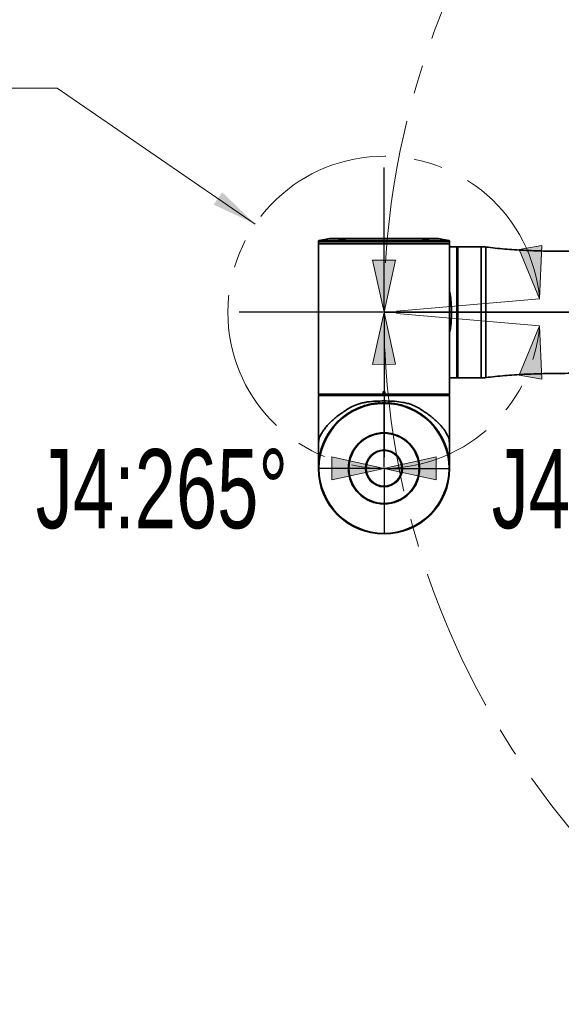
# Model space of a CAD drawing. Header units: millimetres. Extents: x 0 to 840, y 0 to 594.
# Tile 4 of 28: x 84 to 132, y 311 to 398. Entities that reach past the tile are written whole.
import ezdxf

# ---------------------------------------------------------------- set-up
doc = ezdxf.new("R2010")
doc.units = ezdxf.units.MM
doc.linetypes.add('CENTERX2', pattern=[20.32, 12.7, -2.54, 2.54, -2.54])
doc.layers.get('0').update_dxf_attribs({"lineweight": 18})
doc.layers.add('中心线层', color=6, linetype='CENTERX2', lineweight=25)
doc.layers.add('标注层', color=150, linetype='Continuous', lineweight=18)
doc.styles.add('SLDTEXTSTYLE1', font='txt', dxfattribs={"width": 0.7})
doc.dimstyles.new('SLDDIMSTYLE1', dxfattribs={"dimtxt": 7, "dimasz": 4, "dimexe": 0, "dimexo": 0.0625, "dimgap": 1.75, "dimtad": 0, "dimtih": 1, "dimtoh": 1, "dimdec": 0, "dimlfac": 10, "dimrnd": 1e-09, "dimzin": 12, "dimdsep": 46, "dimtxsty": 'SLDTEXTSTYLE1', "dimcen": 0, "dimdle": 8, "dimadec": 0, "dimazin": 3, "dimtfac": 1, "dimtdec": 3, "dimtofl": 0, "dimtmove": 0, "dimatfit": 3, "dimfxl": 1, "dimfrac": 2, "dimtolj": 1, "dimarcsym": 0})

# ---------------------------------------------------------------- blocks, each defined once
blk = doc.blocks.new('块1')
at = {"linetype": 'Continuous'}
blk.add_hatch(color=7, dxfattribs=at).paths.add_polyline_path([(1094.87, 1153.97), (1089.77, 1130.97), (1099.97, 1130.97)], flags=0)
at = {"color": 7, "linetype": 'Continuous', "lineweight": 18}
for p, q in [((1094.87, 1153.97), (1089.77, 1130.97)), ((1099.97, 1130.97), (1094.87, 1153.97)), ((1089.77, 1130.97), (1099.97, 1130.97))]:
    blk.add_line(p, q, dxfattribs=at)
blk = doc.blocks.new('SW_CENTERMARKSYMBOL_0_1')
at = {"layer": '中心线层', "color": 0}
for p, q in [((0, 0.1), (0, 5.8)), ((-0.1, 0), (-5.8, 0)), ((0, 0), (-0.05, 0)), ((0, 0), (0, 0.05)), ((0, 0), (0, -0.05)), ((0, 0), (0.05, 0)), ((0.1, 0), (5.8, 0)), ((0, -0.1), (0, -5.8))]:
    blk.add_line(p, q, dxfattribs=at)
blk = doc.blocks.new('SW_CENTERMARKSYMBOL_2_1')
at = {"layer": '中心线层', "color": 0}
for p, q in [((0, 0.1), (0, 13.85)), ((-0.1, 0), (-13.85, 0)), ((0, 0), (-0.05, 0)), ((0, 0), (0, 0.05)), ((0, 0), (0, -0.05)), ((0, 0), (0.05, 0)), ((0.1, 0), (13.85, 0)), ((0, -0.1), (0, -13.85))]:
    blk.add_line(p, q, dxfattribs=at)
blk = doc.blocks.new('SW_CENTERMARKSYMBOL_3')
at = {"layer": '中心线层', "color": 0}
blk.add_line((-0.1, 0), (-71.65, 0), dxfattribs=at)
blk = doc.blocks.new('*X33')
at = {"layer": '标注层', "linetype": 'Continuous'}
blk.add_hatch(color=0, dxfattribs=at).paths.add_polyline_path([(136.339, 421.995), (133.944, 425.267), (133.012, 424.313)], flags=0)
at = {"layer": '标注层', "color": 0, "linetype": 'Continuous'}
for q in [(117.874, 434.391), (136.339, 421.995)]:
    blk.add_line((123.649, 434.391), q, dxfattribs=at)
at = {"layer": '标注层', "color": 0, "insert": (109.772, 434.391), "char_height": 7, "width": 28.90726, "attachment_point": 5, "style": 'SLDTEXTSTYLE1'}
blk.add_mtext('%%C716', dxfattribs=at)
blk = doc.blocks.new('*X34')
at = {"layer": '标注层', "linetype": 'Continuous'}
blk.add_hatch(color=0, dxfattribs=at).paths.add_polyline_path([(104.579, 379.77), (101.657, 382.583), (100.903, 381.483)], flags=0)
at = {"layer": '标注层', "color": 0, "linetype": 'Continuous'}
for q in [(81.292, 391.782), (104.579, 379.77)]:
    blk.add_line((87.067, 391.782), q, dxfattribs=at)
at = {"layer": '标注层', "color": 0, "insert": (73.218, 391.782), "char_height": 7, "width": 28.79777, "attachment_point": 5, "style": 'SLDTEXTSTYLE1'}
blk.add_mtext('%%C138', dxfattribs=at)

msp = doc.modelspace()

# ---------------------------------------------------------------- linework, layer by layer
at = {"color": 7, "linetype": 'Continuous', "lineweight": 35}
for p, q in [((110.158, 378.212), (110.158, 378.064)), ((110.208, 378.064), (110.158, 378.014)), ((121.758, 378.064), (110.158, 378.064)), ((110.158, 378.014), (110.158, 371.964)), ((121.758, 378.014), (110.158, 378.014)), ((110.208, 378.064), (110.208, 378.064)), ((110.208, 378.064), (121.708, 378.064)), ((111.143, 378.491), (110.239, 378.31)), ((120.754, 378.493), (111.163, 378.493)), ((121.678, 378.31), (120.773, 378.491)), ((121.758, 378.014), (121.708, 378.064)), ((121.708, 378.064), (121.708, 378.064)), ((121.758, 378.064), (121.758, 378.212)), ((121.758, 371.964), (121.758, 378.014)), ((122.388, 377.764), (121.758, 377.764)), ((122.438, 377.714), (122.388, 377.764)), ((122.458, 377.754), (122.458, 371.964)), ((124.558, 377.764), (122.46, 377.764)), ((122.472, 377.765), (122.472, 371.964)), ((110.158, 371.962), (110.158, 371.966)), ((110.158, 371.964), (110.158, 364.714)), ((121.758, 371.966), (121.758, 371.962)), ((121.758, 364.714), (121.758, 371.964)), ((122.472, 371.964), (122.458, 371.964)), ((122.458, 371.964), (122.458, 366.174)), ((122.472, 371.964), (122.472, 366.168)), ((121.758, 366.164), (122.128, 366.164)), ((122.128, 366.164), (122.128, 366.164)), ((122.212, 366.165), (122.388, 366.165)), ((122.398, 366.175), (122.433, 366.209)), ((122.46, 366.164), (124.558, 366.164)), ((115.869, 364.714), (115.872, 364.891)), ((115.872, 364.891), (115.882, 364.891)), ((115.882, 364.891), (115.879, 364.704)), ((115.892, 364.891), (115.888, 364.674)), ((115.957, 364.974), (115.96, 364.974)), ((115.96, 364.964), (115.957, 364.964)), ((115.96, 364.954), (115.957, 364.954)), ((116.028, 364.674), (116.025, 364.891)), ((116.035, 364.891), (116.045, 364.891)), ((116.038, 364.704), (116.035, 364.891)), ((116.045, 364.891), (116.048, 364.714)), ((110.158, 364.714), (110.199, 364.674)), ((110.158, 364.714), (115.869, 364.714)), ((110.208, 364.644), (110.158, 364.594)), ((110.158, 364.594), (110.158, 358.164)), ((121.758, 364.594), (110.158, 364.594)), ((110.199, 364.674), (115.878, 364.674)), ((110.208, 364.644), (110.208, 364.644)), ((110.208, 364.644), (121.708, 364.644)), ((110.208, 364.644), (121.708, 364.644)), ((110.356, 364.674), (110.356, 364.644)), ((115.879, 364.704), (115.878, 364.674)), ((115.888, 364.674), (115.878, 364.674)), ((116.028, 364.674), (115.888, 364.674)), ((116.038, 364.674), (116.028, 364.674)), ((116.038, 364.674), (116.038, 364.704)), ((116.038, 364.674), (121.718, 364.674)), ((116.048, 364.714), (121.758, 364.714)), ((121.561, 364.644), (121.561, 364.674)), ((121.708, 364.644), (121.708, 364.644)), ((121.713, 364.638), (121.748, 364.604)), ((121.718, 364.674), (121.758, 364.714)), ((121.758, 364.417), (121.758, 364.417)), ((121.758, 364.334), (121.758, 364.334)), ((121.758, 364.334), (121.758, 364.334)), ((121.758, 358.164), (121.758, 364.334)), ((115.459, 363.954), (115.459, 363.943)), ((115.459, 363.954), (115.618, 363.954)), ((116.301, 363.954), (116.458, 363.954)), ((116.458, 363.943), (116.458, 363.954))]:
    msp.add_line(p, q, dxfattribs=at)
at = {"color": 8, "linetype": 'Continuous', "lineweight": 35}
for p, q in [((120.06, 378.212), (110.158, 378.212)), ((110.239, 378.31), (121.678, 378.31)), ((120.773, 378.491), (111.143, 378.491)), ((121.758, 378.212), (120.06, 378.212)), ((124.558, 377.764), (124.558, 371.964)), ((121.758, 371.987), (121.758, 371.964)), ((124.958, 371.964), (124.958, 366.192)), ((121.758, 364.334), (121.758, 364.334)), ((115.938, 363.964), (115.958, 363.964))]:
    msp.add_line(p, q, dxfattribs=at)
at = {"color": 7, "linetype": 'CENTERX2', "lineweight": 18}
for p in [(129.706, 373.167), (129.706, 370.761)]:
    msp.add_line(p, (115.959, 371.964), dxfattribs=at)
at = {"color": 7, "linetype": 'Continuous', "lineweight": 35}
for points in [[(122.388, 366.165), (122.388, 366.189), (122.388, 366.249), (122.388, 366.344), (122.388, 366.473), (122.388, 366.636), (122.388, 366.831), (122.388, 367.058), (122.388, 367.314), (122.388, 367.599), (122.388, 367.911), (122.388, 368.247), (122.388, 368.606), (122.388, 368.985), (122.388, 369.383), (122.388, 369.796), (122.388, 370.223), (122.388, 370.66), (122.388, 371.105), (122.388, 371.556), (122.388, 372.009), (122.388, 372.462), (122.388, 372.911), (122.388, 373.355), (122.388, 373.79), (122.388, 374.215), (122.388, 374.625), (122.388, 375.019), (122.388, 375.395), (122.388, 375.75), (122.388, 376.081), (122.388, 376.387), (122.388, 376.667), (122.388, 376.918), (122.388, 377.138), (122.388, 377.327), (122.388, 377.483), (122.388, 377.605), (122.388, 377.693), (122.388, 377.746), (122.388, 377.764)], [(122.438, 366.215), (122.438, 366.238), (122.438, 366.297), (122.438, 366.39), (122.438, 366.518), (122.438, 366.679), (122.438, 366.872), (122.438, 367.096), (122.438, 367.35), (122.438, 367.632), (122.438, 367.94), (122.438, 368.273), (122.438, 368.629), (122.438, 369.005), (122.438, 369.399), (122.438, 369.809), (122.438, 370.232), (122.438, 370.666), (122.438, 371.107), (122.438, 371.554), (122.438, 372.003), (122.438, 372.452), (122.438, 372.899), (122.438, 373.339), (122.438, 373.771), (122.438, 374.192), (122.438, 374.599), (122.438, 374.99), (122.438, 375.363), (122.438, 375.715), (122.438, 376.044), (122.438, 376.348), (122.438, 376.625), (122.438, 376.874), (122.438, 377.093), (122.438, 377.28), (122.438, 377.435), (122.438, 377.557), (122.438, 377.644), (122.438, 377.697), (122.438, 377.714)], [(122.438, 366.215), (122.438, 366.238), (122.438, 366.297), (122.438, 366.39), (122.438, 366.518), (122.438, 366.679), (122.438, 366.872), (122.438, 367.096), (122.438, 367.35), (122.438, 367.632), (122.438, 367.94), (122.438, 368.273), (122.438, 368.629), (122.438, 369.005), (122.438, 369.399), (122.438, 369.809), (122.438, 370.232), (122.438, 370.666), (122.438, 371.107), (122.438, 371.554), (122.438, 372.003), (122.438, 372.452), (122.438, 372.899), (122.438, 373.339), (122.438, 373.771), (122.438, 374.192), (122.438, 374.599), (122.438, 374.99), (122.438, 375.363), (122.438, 375.715), (122.438, 376.044), (122.438, 376.348), (122.438, 376.625), (122.438, 376.874), (122.438, 377.093), (122.438, 377.28), (122.438, 377.435), (122.438, 377.557), (122.438, 377.644), (122.438, 377.697), (122.438, 377.714)], [(122.472, 371.964), (123.515, 371.964), (124.558, 371.964)], [(115.957, 364.964), (115.957, 364.964), (115.957, 364.965), (115.957, 364.966), (115.957, 364.967), (115.957, 364.969), (115.957, 364.97), (115.957, 364.972), (115.957, 364.974)], [(115.96, 364.964), (115.96, 364.964), (115.96, 364.965), (115.96, 364.966), (115.96, 364.967), (115.96, 364.969), (115.96, 364.97), (115.96, 364.972), (115.96, 364.974)]]:
    msp.add_lwpolyline(points, dxfattribs=at)
for radius in [5.8, 5.75, 3.15, 3.1, 1.625, 1.575]:
    msp.add_circle((115.958, 358.164), radius, dxfattribs=at)
at = {"color": 7, "linetype": 'CENTERX2', "lineweight": 18}
for centre, radius, start, end in [((187.559, 371.964), 71.6, 20, 340), ((115.959, 371.964), 13.8, 5, 355)]:
    msp.add_arc(centre, radius, start, end, dxfattribs=at)
at = {"color": 7, "linetype": 'Continuous', "lineweight": 35}
for centre, radius, start, end in [((110.258, 378.212), 0.1, 101.30993, 180), ((111.163, 378.393), 0.1, 90, 101.30993), ((120.754, 378.393), 0.1, 78.69007, 90), ((121.658, 378.212), 0.1, 0, 78.69007), ((115.887, 364.747), 0.144, 88.00516, 91.99484), ((115.957, 364.89), 0.0646, 90, 179), ((115.59, 364.959), 0.367, 359.27732, 0.81101), ((114.832, 364.96), 1.128, 359.6996, 0.19882), ((115.96, 364.89), 0.0646, 1, 90), ((116.03, 364.747), 0.144, 88.00443, 91.99557), ((115.958, 358.164), 5.775, 94.96454, 172.90191), ((115.958, 358.164), 5.775, 337.5, 85.03546)]:
    msp.add_arc(centre, radius, start, end, dxfattribs=at)
msp.add_ellipse((115.958, 359.474), major_axis=(0, 331.709), ratio=0.017485, start_param=4.727291, end_param=4.727823, dxfattribs=at)
for points, knots in [([(112.069, 378.416), (112.103, 378.424), (112.171, 378.44), (112.298, 378.461), (112.401, 378.473), (112.472, 378.477), (112.518, 378.477), (112.555, 378.475), (112.59, 378.469), (112.604, 378.455), (112.572, 378.433), (112.496, 378.408), (112.387, 378.384), (112.262, 378.364), (112.158, 378.354), (112.087, 378.35), (112.041, 378.35), (112.004, 378.352), (111.969, 378.357), (111.955, 378.37), (111.986, 378.391), (112.042, 378.407), (112.069, 378.416)], [0, 0, 0, 0, 0.082044, 0.164025, 0.24598, 0.287226, 0.328367, 0.369704, 0.41082, 0.492962, 0.575047, 0.657159, 0.739235, 0.821307, 0.903363, 0.94445, 0.98578, 1.026946, 1.068186, 1.150193, 1.232259, 1.314371, 1.314371, 1.314371, 1.314371]), ([(112.083, 378.402), (112.056, 378.394), (112.002, 378.378), (111.989, 378.364), (111.982, 378.358)], [0, 0, 0, 0, 0.0556398, 0.1112191, 0.1112191, 0.1112191, 0.1112191]), ([(112.578, 378.444), (112.577, 378.449), (112.574, 378.457), (112.542, 378.462), (112.508, 378.464), (112.464, 378.464), (112.396, 378.46), (112.299, 378.448), (112.179, 378.427), (112.115, 378.411), (112.083, 378.402)], [0, 0, 0, 0, 0.0729423, 0.1164354, 0.160065, 0.2036359, 0.2471868, 0.333951, 0.4209008, 0.5079971, 0.5079971, 0.5079971, 0.5079971]), ([(119.413, 378.477), (119.429, 378.477), (119.46, 378.476), (119.535, 378.471), (119.639, 378.458), (119.763, 378.436), (119.867, 378.412), (119.937, 378.387), (119.963, 378.367), (119.942, 378.356), (119.903, 378.351), (119.863, 378.35), (119.814, 378.351), (119.74, 378.356), (119.635, 378.367), (119.511, 378.387), (119.407, 378.412), (119.337, 378.437), (119.312, 378.458), (119.332, 378.471), (119.371, 378.476), (119.399, 378.477), (119.413, 378.477)], [0, 0, 0, 0, 0.041218, 0.082539, 0.164578, 0.246597, 0.328598, 0.410612, 0.492662, 0.574755, 0.615859, 0.657268, 0.698686, 0.73981, 0.821948, 0.90404, 0.986064, 1.068046, 1.150023, 1.232016, 1.273339, 1.314524, 1.314524, 1.314524, 1.314524]), ([(119.423, 378.464), (119.41, 378.464), (119.383, 378.463), (119.366, 378.46), (119.358, 378.459)], [0, 0, 0, 0, 0.03281219, 0.06575544, 0.06575544, 0.06575544, 0.06575544]), ([(119.935, 378.355), (119.935, 378.355), (119.943, 378.359), (119.915, 378.375), (119.854, 378.398), (119.754, 378.423), (119.637, 378.445), (119.538, 378.458), (119.468, 378.463), (119.438, 378.464), (119.423, 378.464)], [0, 0, 0, 0, 0.0012411, 0.0896811, 0.1781418, 0.2666108, 0.3550295, 0.4433813, 0.4878507, 0.532203, 0.532203, 0.532203, 0.532203]), ([(122.472, 377.764), (122.47, 377.762), (122.465, 377.757), (122.461, 377.752), (122.458, 377.75)], [0, 0, 0, 0, 0.00997845, 0.0199517, 0.0199517, 0.0199517, 0.0199517]), ([(124.961, 377.736), (124.894, 377.745), (124.76, 377.762), (124.626, 377.764), (124.558, 377.764)], [0, 0, 0, 0, 0.2017721, 0.4036636, 0.4036636, 0.4036636, 0.4036636]), ([(132.763, 377.361), (132.408, 377.36), (131.501, 377.359), (130.025, 377.381), (128.332, 377.44), (126.636, 377.541), (125.513, 377.672), (124.958, 377.736)], [0, 0, 0, 0, 1.063532, 2.722671, 4.428769, 6.143724, 7.818978, 7.818978, 7.818978, 7.818978]), ([(121.917, 371.964), (121.916, 372.116), (121.913, 372.423), (121.891, 372.875), (121.847, 373.317), (121.804, 373.628), (121.764, 373.787), (121.758, 373.808)], [0, 0, 0, 0, 0.448671, 0.905289, 1.338763, 1.787603, 1.854836, 1.854836, 1.854836, 1.854836]), ([(121.758, 371.964), (121.764, 371.964), (121.776, 371.964), (121.817, 371.964), (121.866, 371.964), (121.9, 371.964), (121.917, 371.964)], [0, 0, 0, 0, 0.0447454, 0.0886033, 0.1232373, 0.1588821, 0.1588821, 0.1588821, 0.1588821]), ([(121.758, 370.143), (121.791, 370.302), (121.851, 370.598), (121.89, 371.06), (121.913, 371.507), (121.916, 371.812), (121.917, 371.964)], [0, 0, 0, 0, 0.503461, 0.932488, 1.384934, 1.832183, 1.832183, 1.832183, 1.832183]), ([(124.558, 371.964), (124.625, 371.964), (124.759, 371.964), (124.892, 371.964), (124.958, 371.964)], [0, 0, 0, 0, 0.1999879, 0.4000035, 0.4000035, 0.4000035, 0.4000035]), ([(122.128, 366.164), (122.13, 366.164), (122.132, 366.164), (122.151, 366.164), (122.179, 366.165), (122.201, 366.165), (122.212, 366.165)], [0, 0, 0, 0, 0.02078948, 0.04156897, 0.06230204, 0.08315628, 0.08315628, 0.08315628, 0.08315628]), ([(122.153, 366.164), (122.146, 366.164), (122.132, 366.164), (122.13, 366.164), (122.128, 366.164)], [0, 0, 0, 0, 0.01208168, 0.02424535, 0.02424535, 0.02424535, 0.02424535]), ([(122.398, 366.175), (122.397, 366.173), (122.394, 366.171), (122.391, 366.168), (122.389, 366.166), (122.388, 366.165), (122.388, 366.165), (122.388, 366.165)], [0, 0, 0, 0, 0.00483307, 0.00820753, 0.01070939, 0.01270153, 0.01425145, 0.01425145, 0.01425145, 0.01425145]), ([(122.433, 366.209), (122.434, 366.211), (122.436, 366.213), (122.438, 366.214), (122.438, 366.215)], [0, 0, 0, 0, 0.006596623, 0.00764555, 0.00764555, 0.00764555, 0.00764555]), ([(124.558, 366.164), (124.626, 366.165), (124.76, 366.166), (124.894, 366.183), (124.961, 366.192)], [0, 0, 0, 0, 0.2019018, 0.4036708, 0.4036708, 0.4036708, 0.4036708]), ([(124.958, 366.192), (125.513, 366.256), (126.636, 366.387), (128.332, 366.488), (130.025, 366.547), (131.501, 366.569), (132.408, 366.568), (132.763, 366.567)], [0, 0, 0, 0, 1.675254, 3.390209, 5.096309, 6.755449, 7.818978, 7.818978, 7.818978, 7.818978]), ([(115.872, 364.891), (115.872, 364.897), (115.874, 364.912), (115.884, 364.935), (115.903, 364.957), (115.928, 364.971), (115.947, 364.973), (115.957, 364.974)], [0, 0, 0, 0, 0.0172767, 0.0457813, 0.0743001, 0.1028313, 0.1313827, 0.1313827, 0.1313827, 0.1313827]), ([(115.957, 364.964), (115.948, 364.963), (115.932, 364.962), (115.909, 364.949), (115.892, 364.93), (115.884, 364.909), (115.882, 364.896), (115.882, 364.891)], [0, 0, 0, 0, 0.025119, 0.0502496, 0.0753792, 0.1005096, 0.1157435, 0.1157435, 0.1157435, 0.1157435]), ([(115.96, 364.974), (115.966, 364.974), (115.981, 364.973), (116.005, 364.963), (116.026, 364.945), (116.041, 364.919), (116.044, 364.9), (116.045, 364.891)], [0, 0, 0, 0, 0.017306, 0.0458443, 0.0743682, 0.1028756, 0.1313737, 0.1313737, 0.1313737, 0.1313737]), ([(116.035, 364.891), (116.034, 364.899), (116.032, 364.916), (116.018, 364.938), (115.999, 364.955), (115.979, 364.963), (115.965, 364.964), (115.96, 364.964)], [0, 0, 0, 0, 0.0251282, 0.0502534, 0.0753894, 0.1005131, 0.1157518, 0.1157518, 0.1157518, 0.1157518]), ([(110.16, 359.251), (110.16, 359.31), (110.16, 359.487), (110.16, 359.79), (110.162, 360.106), (110.172, 360.353), (110.185, 360.498), (110.197, 360.669), (110.214, 360.826), (110.262, 360.927), (110.336, 361.049), (110.453, 361.288), (110.625, 361.557), (110.869, 361.877), (111.162, 362.196), (111.502, 362.512), (111.884, 362.815), (112.309, 363.107), (112.764, 363.422), (113.198, 363.672), (113.596, 363.827), (113.935, 363.929), (114.292, 364.006), (114.779, 364.078), (115.4, 364.119), (116.151, 364.128), (116.904, 364.101), (117.529, 364.029), (118.021, 363.919), (118.393, 363.803), (118.749, 363.653), (119.131, 363.443), (119.525, 363.176), (119.938, 362.882), (120.321, 362.591), (120.712, 362.242), (121.086, 361.841), (121.386, 361.422), (121.55, 361.128), (121.621, 360.965), (121.652, 360.921), (121.674, 360.896), (121.701, 360.819), (121.721, 360.671), (121.735, 360.464), (121.749, 360.275), (121.754, 360.067), (121.756, 359.856), (121.757, 359.588), (121.757, 359.386), (121.756, 359.251)], [0, 0, 0, 0, 0.14153, 0.424661, 0.710795, 0.923549, 1.13938, 1.196605, 1.410769, 1.625566, 1.943451, 2.269437, 2.770613, 3.271821, 3.78751, 4.303171, 4.804457, 5.305749, 5.823501, 6.340077, 6.637531, 6.934964, 7.242475, 7.550034, 8.143631, 8.736915, 9.330216, 9.936871, 10.264688, 10.592459, 10.933831, 11.275265, 11.759394, 12.243563, 12.741376, 13.239211, 13.947495, 14.665642, 15.22558, 15.432637, 15.491415, 15.608852, 15.729817, 15.924817, 16.116726, 16.324343, 16.535265, 16.690262, 16.85119, 17.172469, 17.172469, 17.172469, 17.172469]), ([(115.869, 364.714), (115.87, 364.714), (115.871, 364.714), (115.874, 364.713), (115.877, 364.711), (115.879, 364.708), (115.879, 364.705), (115.879, 364.704)], [0, 0, 0, 0, 0.00217748, 0.00434215, 0.00736252, 0.0115501, 0.01582096, 0.01582096, 0.01582096, 0.01582096]), ([(116.038, 364.704), (116.038, 364.706), (116.038, 364.708), (116.041, 364.712), (116.043, 364.713), (116.046, 364.714), (116.047, 364.714), (116.048, 364.714)], [0, 0, 0, 0, 0.0053652, 0.00910729, 0.01187837, 0.01408921, 0.01581034, 0.01581034, 0.01581034, 0.01581034]), ([(121.708, 364.644), (121.709, 364.642), (121.711, 364.641), (121.713, 364.639), (121.713, 364.638)], [0, 0, 0, 0, 0.006053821, 0.007655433, 0.007655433, 0.007655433, 0.007655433]), ([(121.748, 364.604), (121.749, 364.602), (121.752, 364.6), (121.755, 364.597), (121.757, 364.595), (121.758, 364.594), (121.758, 364.594), (121.758, 364.594)], [0, 0, 0, 0, 0.00482789, 0.0082049, 0.01070157, 0.01269559, 0.01424698, 0.01424698, 0.01424698, 0.01424698]), ([(121.758, 364.334), (121.758, 364.335), (121.758, 364.337), (121.758, 364.351), (121.758, 364.373), (121.758, 364.396), (121.758, 364.411), (121.758, 364.417)], [0, 0, 0, 0, 0.01806755, 0.03612833, 0.05417797, 0.07221883, 0.08315316, 0.08315316, 0.08315316, 0.08315316]), ([(110.162, 359.984), (110.162, 359.962), (110.162, 359.858), (110.161, 359.681), (110.161, 359.439), (110.16, 359.186), (110.16, 358.909), (110.16, 358.628), (110.16, 358.424), (110.16, 358.335), (110.16, 358.308)], [0, 0, 0, 0, 0.050382, 0.246455, 0.424756, 0.63691, 0.889921, 1.184418, 1.522336, 1.675881, 1.675881, 1.675881, 1.675881]), ([(121.757, 358.3), (121.757, 358.314), (121.757, 358.362), (121.757, 358.479), (121.757, 358.638), (121.757, 358.86), (121.756, 359.144), (121.756, 359.481), (121.754, 359.791), (121.754, 359.987), (121.754, 360.084)], [0, 0, 0, 0, 0.094372, 0.310207, 0.51128, 0.698528, 1.033117, 1.317225, 1.55424, 1.784102, 1.784102, 1.784102, 1.784102])]:
    msp.add_open_spline(points, degree=3, knots=knots, dxfattribs=at)
at = {"color": 8, "linetype": 'Continuous', "lineweight": 35}
for points, knots in [([(124.958, 377.736), (124.958, 377.736), (125.022, 377.78), (124.929, 377.683), (124.966, 377.561), (124.956, 377.311), (124.959, 376.978), (124.958, 376.557), (124.958, 376.057), (124.958, 375.488), (124.958, 374.859), (124.958, 374.179), (124.958, 373.462), (124.958, 372.72), (124.958, 372.216), (124.958, 371.964)], [0, 0, 0, 0, 0.000011, 0.485067, 0.970182, 1.45524, 1.940323, 2.425439, 2.910491, 3.39561, 3.880654, 4.365743, 4.850822, 5.33593, 5.82101, 5.82101, 5.82101, 5.82101]), ([(124.558, 371.964), (124.558, 371.711), (124.558, 371.205), (124.558, 370.459), (124.558, 369.738), (124.558, 369.056), (124.558, 368.423), (124.558, 367.851), (124.558, 367.349), (124.558, 366.927), (124.558, 366.591), (124.559, 366.344), (124.557, 366.205), (124.562, 366.148), (124.558, 366.164), (124.558, 366.164)], [0, 0, 0, 0, 0.483387, 0.966726, 1.450042, 1.933426, 2.416767, 2.900109, 3.383457, 3.866803, 4.350147, 4.833481, 5.316827, 5.800143, 5.800396, 5.800396, 5.800396, 5.800396]), ([(124.958, 371.964), (125.521, 371.964), (126.661, 371.964), (128.382, 371.964), (130.097, 371.964), (131.768, 371.964), (133.366, 371.964), (135.967, 371.964), (138.061, 371.964), (139.705, 371.964), (139.879, 371.964), (140.189, 371.964), (140.743, 371.964), (141.733, 371.964), (143.501, 371.964), (146.657, 371.964), (152.293, 371.964), (161.514, 371.964), (169.05, 371.964), (173.578, 371.964)], [0, 0, 0, 0, 1.69934, 3.438764, 5.167794, 6.847094, 8.449305, 9.959541, 14.645263, 14.732524, 14.888345, 15.166604, 15.663479, 16.550763, 18.135212, 20.964565, 26.01699, 35.039166, 48.619998, 48.619998, 48.619998, 48.619998]), ([(110.937, 361.068), (110.971, 361.124), (111.037, 361.237), (111.135, 361.388), (111.252, 361.557), (111.371, 361.717), (111.519, 361.901), (111.672, 362.077), (111.851, 362.265), (112.039, 362.446), (112.247, 362.629), (112.446, 362.787), (112.628, 362.92), (112.771, 363.017), (112.904, 363.103), (113.028, 363.177), (113.141, 363.242), (113.242, 363.297), (113.389, 363.373), (113.574, 363.462), (113.811, 363.563), (114.046, 363.651), (114.279, 363.727), (114.537, 363.798), (114.818, 363.86), (115.137, 363.913), (115.352, 363.934), (115.459, 363.944)], [0, 0, 0, 0, 0.209717, 0.419049, 0.574102, 0.864707, 1.050081, 1.323281, 1.59491, 1.864796, 2.132793, 2.452247, 2.641946, 2.816156, 2.975097, 3.118977, 3.248005, 3.362357, 3.462201, 3.735467, 3.965796, 4.209183, 4.46146, 4.667166, 4.970782, 5.275437, 5.573824, 5.573824, 5.573824, 5.573824]), ([(115.794, 363.962), (115.821, 363.963), (115.858, 363.964), (115.894, 363.964), (115.903, 363.964)], [0, 0, 0, 0, 0.0807794, 0.1086866, 0.1086866, 0.1086866, 0.1086866]), ([(116.011, 363.964), (116.021, 363.964), (116.058, 363.964), (116.095, 363.963), (116.122, 363.962)], [0, 0, 0, 0, 0.0304711, 0.1112505, 0.1112505, 0.1112505, 0.1112505]), ([(116.458, 363.943), (116.52, 363.938), (116.668, 363.926), (116.9, 363.894), (117.154, 363.849), (117.37, 363.799), (117.559, 363.749), (117.726, 363.698), (117.902, 363.639), (118.071, 363.576), (118.232, 363.51), (118.398, 363.436), (118.583, 363.346), (118.803, 363.229), (118.979, 363.124), (119.108, 363.041), (119.17, 363), (119.234, 362.957), (119.301, 362.911), (119.369, 362.861), (119.439, 362.809), (119.511, 362.754), (119.559, 362.716), (119.587, 362.694), (119.597, 362.686), (119.636, 362.654), (119.706, 362.596), (119.809, 362.506), (119.925, 362.401), (120.033, 362.296), (120.123, 362.204), (120.198, 362.126), (120.271, 362.046), (120.343, 361.964), (120.395, 361.902), (120.442, 361.846), (120.496, 361.779), (120.582, 361.668), (120.675, 361.541), (120.76, 361.419), (120.833, 361.308), (120.904, 361.196), (120.951, 361.116), (120.974, 361.076)], [0, 0, 0, 0, 0.171844, 0.415371, 0.653496, 0.89932, 1.042142, 1.208712, 1.399464, 1.573693, 1.728915, 1.905737, 2.104558, 2.332401, 2.644731, 2.716228, 2.791105, 2.869386, 2.951083, 3.036237, 3.12486, 3.216973, 3.312594, 3.31383, 3.3243, 3.354083, 3.468133, 3.601685, 3.776846, 3.954505, 4.067264, 4.180348, 4.293752, 4.40746, 4.521461, 4.5491, 4.640461, 4.791984, 4.993839, 5.14003, 5.266851, 5.415119, 5.563619, 5.563619, 5.563619, 5.563619])]:
    msp.add_open_spline(points, degree=3, knots=knots, dxfattribs=at)
at = {"layer": '中心线层', "linetype": 'CENTERX2', "lineweight": 18}
msp.add_line((115.958, 380.064), (115.958, 376.064), dxfattribs=at)

# ---------------------------------------------------------------- block references
at = {"color": 7, "linetype": 'Continuous', "xscale": 0.1999999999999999, "yscale": 0.2, "zscale": 0.2}
for p, rotation in [((305.292, 638.468), 189.9965763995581), ((334.946, 602.744), 179.9965763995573), ((-102.616, 140.792), 0.0991514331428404), ((-126.041, 181.529), 349.9931527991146), ((-114.822, 577.152), 269.9965763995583), ((346.738, 139.176), 89.99657639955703)]:
    msp.add_blockref('块1', p, dxfattribs=dict(at, rotation=rotation))
at = {"layer": '中心线层'}
for name, p in [('SW_CENTERMARKSYMBOL_3', (187.559, 371.964)), ('SW_CENTERMARKSYMBOL_2_1', (115.959, 371.964)), ('SW_CENTERMARKSYMBOL_0_1', (115.958, 358.164))]:
    msp.add_blockref(name, p, dxfattribs=at)

# ---------------------------------------------------------------- texts
at = {"layer": '标注层', "color": 7, "char_height": 7, "attachment_point": 1, "style": 'SLDTEXTSTYLE1'}
for s, insert, width in [('J4:265%%D', (85.184, 359.865), 10.07883), ('J4:85%%D', (125.475, 359.865), 8.56464)]:
    msp.add_mtext(s, dxfattribs=dict(at, insert=insert, width=width))

# ---------------------------------------------------------------- dimensions: what is measured, and where the dimension line sits
at = {"layer": '标注层', "color": 7}
for p1, p2, picture, middle in [((238.778, 321.933), (136.339, 421.995), '*X33', (123.649, 434.391)), ((127.339, 364.158), (104.579, 379.77), '*X34', (87.067, 391.782))]:
    dim = msp.add_diameter_dim_2p(p1=p1, p2=p2, dimstyle='SLDDIMSTYLE1', override={"dimpost": '%%C<>', "dimsah": 1}, dxfattribs=at)
    dim.commit()
    dim.dimension.update_dxf_attribs({"geometry": picture, "text_midpoint": middle, "dimtype": 163})

doc.saveas('drawing.dxf')
